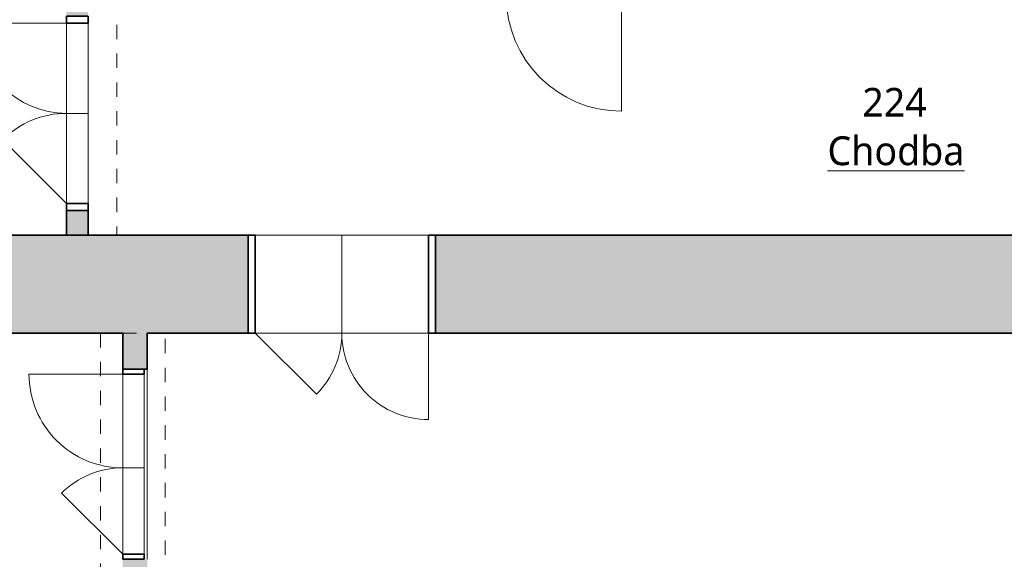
# Model space of a CAD drawing. Header units: metres. Extents: x -0.2 to 46.9, y -1.3 to 28.
# Tile 12 of 29: x 21.4 to 28.2, y 6.1 to 9.9. Entities that reach past the tile are written whole.
import ezdxf

# ---------------------------------------------------------------- set-up
doc = ezdxf.new("R2010")
doc.units = ezdxf.units.M
doc.linetypes.add('AV - Cerch_ 1 tecka 4mm', pattern=[0.006, 0.004, -0.001, 0, -0.001])
doc.layers.add('AV-MISTNOSTI', color=5, linetype='Continuous', lineweight=5, true_color=0x0000ff)
doc.layers.add('AV-SRAFY', color=7, linetype='Continuous', lineweight=35)
doc.layers.add('AV-STAVBA', color=7, linetype='Continuous', lineweight=18)
doc.styles.add('Trebuchet MS_B', font='trebuc.ttf', dxfattribs={"height": 0.2})

# ---------------------------------------------------------------- blocks, each defined once
blk = doc.blocks.new('DO_2-L_Ocel_ - 1250x1970-985810-2NP')
at = {"layer": 'AV-STAVBA', "color": 254, "true_color": 0xcccccc}
for p, q in [((0.65, 0.7349), (0.65, 0.085)), ((-0.6, 0.085), (-0.1757, 0.5093)), ((-0.635, 0.085), (-0.635, -0.065)), ((-0.6, 0.085), (0.65, 0.085)), ((0, 0.085), (0, -0.065)), ((0.685, 0.085), (0.685, -0.065)), ((-0.6, -0.065), (0.65, -0.065))]:
    blk.add_line(p, q, dxfattribs=at)
at = {"layer": 'AV-STAVBA', "color": 254, "lineweight": 35, "true_color": 0xcccccc}
for p, q in [((-0.6, 0.085), (-0.635, 0.085)), ((-0.635, 0.085), (-0.635, -0.065)), ((-0.6, -0.065), (-0.6, 0.085)), ((0.685, 0.085), (0.65, 0.085)), ((0.65, 0.085), (0.65, -0.065)), ((0.685, -0.065), (0.685, 0.085)), ((-0.635, -0.065), (-0.6, -0.065)), ((0.65, -0.065), (0.685, -0.065))]:
    blk.add_line(p, q, dxfattribs=at)
at = {"layer": 'AV-STAVBA', "color": 254, "linetype": 'AV - Cerch_ 1 tecka 4mm', "true_color": 0xcccccc}
for p, q in [((-0.635, 0.085), (0.685, 0.085)), ((-0.6, 0.085), (0.65, 0.085)), ((-0.6, -0.065), (0.65, -0.065)), ((-0.635, -0.085), (0.685, -0.085))]:
    blk.add_line(p, q, dxfattribs=at)
at = {"layer": 'AV-STAVBA', "color": 254, "true_color": 0xcccccc}
for centre, radius, start, end in [((0.6499, 0.085), 0.6499, 89.9951, 180), ((-0.6, 0.085), 0.6, 360, 45)]:
    blk.add_arc(centre, radius, start, end, dxfattribs=at)
blk = doc.blocks.new('DO_2-P_Obl__členěné_222 - 1200x2700_zdobné-984504-2NP')
at = {"layer": 'AV-STAVBA', "color": 254, "true_color": 0xcccccc}
for p, q in [((-0.6, 0.81), (-0.6, 0.21)), ((0.6, 0.21), (0.1757, 0.6343)), ((-0.6, 0.21), (0.6, 0.21)), ((-0.6, -0.47), (-0.6, 0.21)), ((0, 0.21), (0, -0.47)), ((0.6, -0.47), (0.6, 0.21)), ((-0.65, -0.47), (-0.6, -0.47)), ((-0.6, -0.47), (0.6, -0.47)), ((0.6, -0.47), (0.65, -0.47))]:
    blk.add_line(p, q, dxfattribs=at)
at = {"layer": 'AV-STAVBA', "color": 254, "lineweight": 35, "true_color": 0xcccccc}
for p, q in [((-0.6, 0.21), (-0.65, 0.21)), ((-0.65, 0.21), (-0.65, -0.47)), ((-0.6, -0.47), (-0.6, 0.21)), ((0.65, 0.21), (0.6, 0.21)), ((0.6, 0.21), (0.6, -0.47)), ((0.65, -0.47), (0.65, 0.21)), ((-0.65, -0.47), (-0.6, -0.47)), ((0.6, -0.47), (0.65, -0.47))]:
    blk.add_line(p, q, dxfattribs=at)
at = {"layer": 'AV-STAVBA', "color": 254, "linetype": 'AV - Cerch_ 1 tecka 4mm', "true_color": 0xcccccc}
for p, q in [((-0.6, 0.21), (0.6, 0.21)), ((-0.65, -0.47), (0.65, -0.47)), ((-0.6, -0.47), (0.6, -0.47))]:
    blk.add_line(p, q, dxfattribs=at)
at = {"layer": 'AV-STAVBA', "color": 254, "true_color": 0xcccccc}
for centre, start, end in [((-0.6, 0.21), 360, 90), ((0.6, 0.21), 135, 180)]:
    blk.add_arc(centre, 0.6, start, end, dxfattribs=at)
blk = doc.blocks.new('DO_1-P_Ocel_ - 800x1970_150-917843-2NP')
at = {"layer": 'AV-STAVBA', "color": 254, "true_color": 0xcccccc}
for p, q in [((-0.4, 0.875), (-0.4, 0.075)), ((-0.4, 0.075), (0.4, 0.075)), ((-0.4, -0.075), (0.4, -0.075))]:
    blk.add_line(p, q, dxfattribs=at)
at = {"layer": 'AV-STAVBA', "color": 254, "linetype": 'AV - Cerch_ 1 tecka 4mm', "true_color": 0xcccccc}
for p, q in [((-0.45, 0.075), (0.45, 0.075)), ((-0.4, 0.075), (0.4, 0.075)), ((-0.45, -0.075), (0.45, -0.075)), ((-0.4, -0.075), (0.4, -0.075))]:
    blk.add_line(p, q, dxfattribs=at)
at = {"layer": 'AV-STAVBA', "color": 254, "lineweight": 35, "true_color": 0xcccccc}
for p, q in [((-0.4, 0.075), (-0.45, 0.075)), ((-0.45, 0.075), (-0.45, -0.075)), ((-0.4, -0.075), (-0.4, 0.075)), ((0.45, 0.075), (0.4, 0.075)), ((0.4, 0.075), (0.4, -0.075)), ((0.45, -0.075), (0.45, 0.075)), ((-0.45, -0.075), (-0.4, -0.075)), ((0.4, -0.075), (0.45, -0.075))]:
    blk.add_line(p, q, dxfattribs=at)
at = {"layer": 'AV-STAVBA', "color": 254, "true_color": 0xcccccc}
blk.add_arc((-0.4, 0.075), 0.8, 0, 90, dxfattribs=at)
blk = doc.blocks.new('GM_Otvor_obdélníkový - 1660x3000-988376-2NP')
at = {"layer": 'AV-STAVBA', "color": 254, "linetype": 'AV - Cerch_ 1 tecka 4mm', "lineweight": 13, "true_color": 0xcccccc}
for p, q in [((-0.83, 0.175), (0.83, 0.175)), ((-0.83, -0.175), (0.83, -0.175)), ((-0.83, -0.175), (0.83, -0.175))]:
    blk.add_line(p, q, dxfattribs=at)
blk = doc.blocks.new('DO_2-L_Obl__členěné_prosklené_222 - 1250x2750-993052-2NP')
at = {"layer": 'AV-STAVBA', "color": 254, "true_color": 0xcccccc}
for p, q in [((0.625, 0.57), (0.625, -0.055)), ((-0.625, -0.055), (-0.1831, 0.3869)), ((-0.625, -0.055), (0.625, -0.055)), ((-0.625, -0.205), (-0.625, -0.055)), ((0, -0.055), (0, -0.205)), ((0.625, -0.205), (0.625, -0.055)), ((-0.675, -0.205), (-0.625, -0.205)), ((-0.625, -0.205), (0.625, -0.205)), ((0.625, -0.205), (0.675, -0.205))]:
    blk.add_line(p, q, dxfattribs=at)
at = {"layer": 'AV-STAVBA', "color": 254, "lineweight": 35, "true_color": 0xcccccc}
for p, q in [((-0.625, -0.055), (-0.675, -0.055)), ((-0.675, -0.055), (-0.675, -0.205)), ((-0.625, -0.205), (-0.625, -0.055)), ((0.675, -0.055), (0.625, -0.055)), ((0.625, -0.055), (0.625, -0.205)), ((0.675, -0.205), (0.675, -0.055)), ((-0.675, -0.205), (-0.625, -0.205)), ((0.625, -0.205), (0.675, -0.205))]:
    blk.add_line(p, q, dxfattribs=at)
at = {"layer": 'AV-STAVBA', "color": 254, "linetype": 'AV - Cerch_ 1 tecka 4mm', "true_color": 0xcccccc}
for p, q in [((-0.625, -0.055), (0.625, -0.055)), ((-0.675, -0.205), (0.675, -0.205)), ((-0.625, -0.205), (0.625, -0.205))]:
    blk.add_line(p, q, dxfattribs=at)
at = {"layer": 'AV-STAVBA', "color": 254, "true_color": 0xcccccc}
for centre, start, end in [((0.625, -0.055), 90, 180), ((-0.625, -0.055), 360, 45)]:
    blk.add_arc(centre, 0.625, start, end, dxfattribs=at)
blk = doc.blocks.new('SFR_Trám_obdelník - 450_490-1397426-2NP')
at = {"layer": 'AV-STAVBA', "color": 254, "linetype": 'AV - Cerch_ 1 tecka 4mm', "lineweight": 13, "true_color": 0xcccccc}
for p, q in [((3.27, 0.225), (-3.27, 0.225)), ((-3.27, 0.225), (-3.27, -0.225)), ((3.27, -0.225), (3.27, 0.225)), ((-3.27, -0.225), (3.27, -0.225))]:
    blk.add_line(p, q, dxfattribs=at)
blk = doc.blocks.new('D0089 - 1514 - OÚPSŘ_Benešova_rvt-1-2NP')
at = {"layer": 'AV-SRAFY', "lineweight": 18, "true_color": 0xcccccc}
h = blk.add_hatch(color=254, dxfattribs=at)
h.paths.add_polyline_path([(21.8748, 8.3782), (21.8748, 8.5482), (21.7248, 8.5482), (21.7248, 8.3782)])
h.paths.add_polyline_path([(21.7248, 9.8982), (21.8748, 9.8982), (21.8748, 10.0382), (21.7248, 10.0382)])
h = blk.add_hatch(color=254, dxfattribs=at)
h.paths.add_polyline_path([(39.2348, 7.6982), (39.2348, 8.3782), (35.9474, 8.3782), (35.9474, 7.6982)])
h.paths.add_polyline_path([(33.8548, 7.6982), (34.5474, 7.6982), (34.5474, 8.3782), (31.2824, 8.3782), (31.2824, 7.6982), (31.5874, 7.6982)])
h.paths.add_polyline_path([(20.4448, 7.6982), (22.9848, 7.6982), (22.9848, 8.3782), (20.4448, 8.3782)])
h.paths.add_polyline_path([(18.0686, 7.6982), (18.0686, 7.8732), (18.7186, 7.8732), (18.7186, 7.6982), (19.0448, 7.6982), (19.0448, 8.3782), (17.7648, 8.3782), (17.7648, 7.6982)])
h.paths.add_polyline_path([(24.2848, 7.6982), (29.9324, 7.6982), (29.9324, 8.3782), (24.2848, 8.3782)])
h = blk.add_hatch(color=254, dxfattribs=at)
h.paths.add_polyline_path([(22.1148, 1.1582), (22.2848, 1.1582), (22.2848, 6.1282), (22.1148, 6.1282), (22.1148, 2.338)])
h.paths.add_polyline_path([(22.2848, 7.4482), (22.2848, 7.6982), (22.1148, 7.6982), (22.1148, 7.4482)])
at = {"layer": 'AV-STAVBA', "color": 254, "true_color": 0xcccccc}
for p, q in [((21.7248, 8.5982), (21.7248, 9.8482)), ((21.8748, 9.8482), (21.8748, 8.5982)), ((24.2348, 7.6982), (23.0348, 7.6982)), ((22.2848, 7.4482), (22.2848, 6.1282)), ((22.1148, 6.1632), (22.1148, 7.4132))]:
    blk.add_line(p, q, dxfattribs=at)
at = {"layer": 'AV-STAVBA', "color": 254, "lineweight": 35, "true_color": 0xcccccc}
for p, q in [((21.8748, 8.5482), (21.7248, 8.5482)), ((21.7248, 8.5482), (21.7248, 8.3782)), ((21.8748, 8.3782), (21.8748, 8.5482)), ((22.9848, 8.3782), (20.4448, 8.3782)), ((21.7248, 8.3782), (21.8748, 8.3782)), ((22.9848, 7.6982), (22.9848, 8.3782)), ((29.9324, 8.3782), (24.2848, 8.3782)), ((24.2848, 8.3782), (24.2848, 7.6982)), ((20.4448, 7.6982), (22.1148, 7.6982)), ((22.1148, 7.6982), (22.1148, 7.4482)), ((22.2848, 7.6982), (22.9848, 7.6982)), ((22.2848, 7.4482), (22.2848, 7.6982)), ((24.2848, 7.6982), (28.5148, 7.6982)), ((22.1148, 7.4482), (22.2848, 7.4482))]:
    blk.add_line(p, q, dxfattribs=at)
at = {"layer": 'AV-STAVBA', "color": 254, "lineweight": 18, "true_color": 0xcccccc}
for name, p, rotation in [('DO_1-P_Ocel_ - 800x1970_150-917843-2NP', (25.1748, 10.1132), 180), ('GM_Otvor_obdélníkový - 1660x3000-988376-2NP', (21.8998, 9.2082), 269.9999999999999), ('DO_2-L_Obl__členěné_prosklené_222 - 1250x2750-993052-2NP', (21.6698, 9.2232), 89.99999999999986), ('DO_2-P_Obl__členěné_222 - 1200x2700_zdobné-984504-2NP', (23.6348, 7.9082), 180), ('SFR_Trám_obdelník - 450_490-1397426-2NP', (22.1848, 4.4282), 89.99999999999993), ('DO_2-L_Ocel_ - 1250x1970-985810-2NP', (22.1998, 6.7632), 89.99999999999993)]:
    blk.add_blockref(name, p, dxfattribs=dict(at, rotation=rotation))

msp = doc.modelspace()

# ---------------------------------------------------------------- block references
at = {"lineweight": 5}
msp.add_blockref('D0089 - 1514 - OÚPSŘ_Benešova_rvt-1-2NP', (0, 0), dxfattribs=at)

# ---------------------------------------------------------------- texts
at = {"layer": 'AV-MISTNOSTI', "char_height": 0.2, "attachment_point": 1, "style": 'Trebuchet MS_B'}
for s, insert, width in [('224', (27.2447, 9.3998), 0.601266), ('\\LChodba', (27.0032, 9.0635), 1.186497)]:
    msp.add_mtext(s, dxfattribs=dict(at, insert=insert, width=width))

doc.saveas('drawing.dxf')
